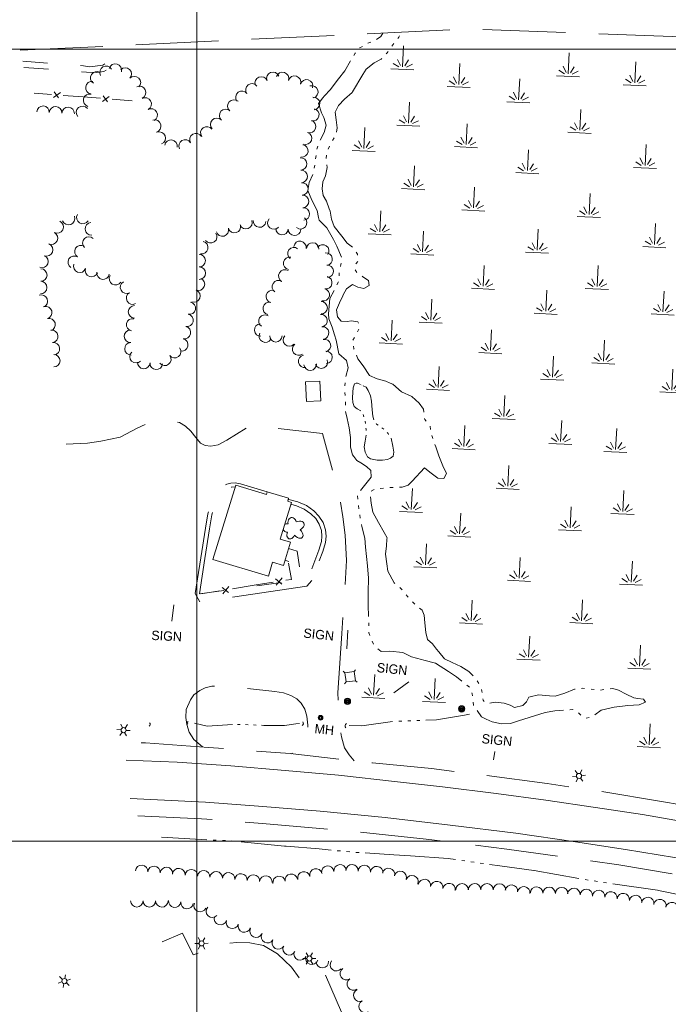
# Model space of a CAD drawing. Header units: feet. Extents: x 187981 to 190000, y 254469 to 257019.
# Tile 9 of 12: x 188388 to 188798, y 255897 to 256519. Entities that reach past the tile are written whole.
import ezdxf
from ezdxf.enums import TextEntityAlignment as Align

# ---------------------------------------------------------------- set-up
doc = ezdxf.new("R2010")
doc.units = ezdxf.units.FT
doc.header["$MEASUREMENT"] = 0
for name, pattern in [('DGN Style 3', [73.093715, 52.209797, -20.883919]), ('DGN Style 4', [83.587884, 41.767837, -20.883919, 0.05221, -20.883919]), ('DGN Style 5', [36.546858, 15.662939, -20.883919]), ('DGN Style 6', [99.303033, 0.05221, -20.883919, 36.546858, -20.883919, 0.05221, -20.883919])]:
    doc.linetypes.add(name, pattern=pattern)
for name, color, linetype, lineweight in [('E_DRN_Grate', 151, 'Continuous', 0), ('E_DWY', 73, 'DGN Style 3', 0), ('E_LAND_Vegetation', 21, 'Continuous', 0), ('E_MAP_GridLines', 251, 'Continuous', 0), ('E_MAP_Limits', 21, 'DGN Style 3', 0), ('E_MISCPROP', 40, 'Continuous', 0), ('E_MISCPROP_HvyLine', 54, 'Continuous', 13), ('E_MISCPROP_Railing', 40, 'Continuous', 0), ('E_PATH_Sidewalk', 73, 'DGN Style 5', 0), ('E_RDWY', 40, 'Continuous', 13), ('E_RDWY_Gravel', 40, 'DGN Style 3', 13), ('E_UTL_AboveGroundPipe', 40, 'DGN Style 4', 0), ('E_WTR', 251, 'DGN Style 6', 0)]:
    doc.layers.add(name, color=color, linetype=linetype, lineweight=lineweight)
doc.styles.add('Style-IGR_FONT_0', font='IGR_FONT_0.shx')

# ---------------------------------------------------------------- blocks, each defined once
blk = doc.blocks.new('CULVRT_4')
at = {"layer": 'E_MISCPROP_Railing', "color": 40, "linetype": 'Continuous', "lineweight": 0}
blk.add_arc((3, 2.3), 3.75, 216.8781, 323.1177, dxfattribs=at)
blk = doc.blocks.new('CULVRT_5')
at = {"layer": 'E_MISCPROP_Railing', "color": 40, "linetype": 'Continuous', "lineweight": 0}
blk.add_arc((3, 2.3), 3.75, 216.8789, 323.1184, dxfattribs=at)
blk = doc.blocks.new('CULVRT_6')
at = {"layer": 'E_MISCPROP_Railing', "color": 40, "linetype": 'Continuous', "lineweight": 0}
blk.add_arc((3, 2.3), 3.75, 216.879, 323.1186, dxfattribs=at)
blk = doc.blocks.new('CULVRT_7')
at = {"layer": 'E_MISCPROP_Railing', "color": 40, "linetype": 'Continuous', "lineweight": 0}
blk.add_arc((3, 2.3), 3.75, 216.8794, 323.119, dxfattribs=at)
blk = doc.blocks.new('MHO_8')
at = {"layer": 'E_DRN_Grate', "color": 20, "linetype": 'Continuous', "lineweight": 0}
for centre, radius in [((0, 0.01), 0.45), ((0.01, 0.01), 0.365), ((0, 0.01), 0.29), ((0, 0), 0.182)]:
    blk.add_circle(centre, radius, dxfattribs=at)
blk = doc.blocks.new('MHT_9')
at = {"layer": 'E_DRN_Grate', "color": 20, "linetype": 'Continuous', "lineweight": 0, "style": 'Style-IGR_FONT_0'}
blk.add_text('MH', height=1.8, rotation=360, dxfattribs=at).set_placement((-1.68, -0.92))
blk = doc.blocks.new('PED')
at = {"layer": 'E_UTL_AboveGroundPipe', "color": 101, "linetype": 'Continuous', "lineweight": 13}
for p, q in [((-0.91, 0.85), (-1.23, 1.17)), ((0.89, 0.85), (1.21, 1.17)), ((-1.23, -1.27), (-0.91, -0.95)), ((1.21, -1.27), (0.89, -0.95))]:
    blk.add_line(p, q, dxfattribs=at)
at = {"layer": 'E_UTL_AboveGroundPipe', "color": 101, "linetype": 'Continuous', "lineweight": 13, "flags": 128}
blk.add_lwpolyline([(-0.91, -0.95), (0.89, -0.95), (0.89, 0.85), (-0.91, 0.85)], close=True, dxfattribs=at)
blk = doc.blocks.new('POLE')
at = {"layer": 'E_MISCPROP', "color": 20, "linetype": 'Continuous', "lineweight": 0}
for centre, radius in [((0, 0.01), 0.605), ((0, 0.01), 0.456), ((0, 0), 0.303), ((0, 0), 0.151)]:
    blk.add_circle(centre, radius, dxfattribs=at)
blk = doc.blocks.new('LTP')
at = {"layer": 'E_MISCPROP', "color": 20, "linetype": 'Continuous', "lineweight": 0}
for p, q in [((-0.49, 0.02), (-1.27, 0.04)), ((-0.24, 0.43), (-0.6, 1.12)), ((0.27, 0.43), (0.68, 1.1)), ((-0.26, -0.43), (-0.67, -1.08)), ((0.23, -0.44), (0.6, -1.09)), ((0.49, -0.01), (1.25, -0.03))]:
    blk.add_line(p, q, dxfattribs=at)
blk.add_circle((0, 0), 0.492, dxfattribs=at)
blk = doc.blocks.new('LTP_1')
at = {"layer": 'E_MISCPROP', "color": 20, "linetype": 'Continuous', "lineweight": 0}
for p, q in [((-0.49, 0.02), (-1.27, 0.04)), ((-0.24, 0.43), (-0.6, 1.12)), ((0.27, 0.43), (0.68, 1.1)), ((-0.26, -0.43), (-0.67, -1.08)), ((0.23, -0.44), (0.6, -1.09)), ((0.49, -0.01), (1.25, -0.03))]:
    blk.add_line(p, q, dxfattribs=at)
blk.add_circle((0, 0), 0.492, dxfattribs=at)
blk = doc.blocks.new('LTP_2')
at = {"layer": 'E_MISCPROP', "color": 20, "linetype": 'Continuous', "lineweight": 0}
for p, q in [((-0.49, 0.02), (-1.27, 0.04)), ((-0.24, 0.43), (-0.6, 1.12)), ((0.27, 0.43), (0.68, 1.1)), ((-0.26, -0.43), (-0.67, -1.08)), ((0.23, -0.44), (0.6, -1.09)), ((0.49, -0.01), (1.25, -0.03))]:
    blk.add_line(p, q, dxfattribs=at)
blk.add_circle((0, 0), 0.492, dxfattribs=at)
blk = doc.blocks.new('SIGN_8')
at = {"layer": 'E_MISCPROP', "color": 20, "linetype": 'Continuous', "lineweight": 0, "style": 'Style-IGR_FONT_0'}
blk.add_text('SIGN', height=1.8, rotation=0.0001, dxfattribs=at).set_placement((-2.6, 0.06), align=Align.MIDDLE_LEFT)
blk = doc.blocks.new('SIGN_11')
at = {"layer": 'E_MISCPROP', "color": 20, "linetype": 'Continuous', "lineweight": 0, "style": 'Style-IGR_FONT_0'}
blk.add_text('SIGN', height=1.8, rotation=360, dxfattribs=at).set_placement((-2.6, 0.06), align=Align.MIDDLE_LEFT)
blk = doc.blocks.new('MARSH')
at = {"layer": 'E_WTR', "color": 161, "linetype": 'Continuous', "lineweight": 0}
for p, q in [((0.01, 4.51), (0.01, 0.48)), ((-1.84, 1.06), (-0.73, 0.43)), ((-0.4, 0.71), (-1.06, 1.87)), ((0.44, 0.71), (1.1, 1.87)), ((1.87, 1.06), (0.77, 0.43)), ((-2.22, -0.01), (2.22, -0.01))]:
    blk.add_line(p, q, dxfattribs=at)
blk = doc.blocks.new('LTP_3')
at = {"layer": 'E_MISCPROP', "color": 20, "linetype": 'Continuous', "lineweight": 0}
for p, q in [((-0.49, 0.02), (-1.27, 0.04)), ((-0.24, 0.43), (-0.6, 1.12)), ((0.27, 0.43), (0.68, 1.1)), ((-0.26, -0.43), (-0.67, -1.08)), ((0.23, -0.44), (0.6, -1.09)), ((0.49, -0.01), (1.25, -0.03))]:
    blk.add_line(p, q, dxfattribs=at)
blk.add_circle((0, 0), 0.492, dxfattribs=at)

msp = doc.modelspace()

# ---------------------------------------------------------------- linework, layer by layer
at = {"layer": 'E_DWY', "color": 51, "linetype": 'DGN Style 3', "lineweight": 0, "flags": 128}
for points in [[(188417.57, 256250.67), (188431.11, 256251.17), (188439.53, 256252.54), (188451.66, 256255.03), (188462.43, 256260.68), (188470.28, 256264.38), (188475.74, 256265.29), (188482.8, 256265.72), (188489.15, 256264.24), (188492.83, 256261.99), (188496.22, 256258.85), (188499.28, 256254.92), (188502.36, 256251.25), (188505.32, 256249.69), (188508.81, 256249.37), (188513.49, 256250.13), (188518.94, 256253.17), (188533.53, 256262.39), (188579.39, 256257.44), (188590.36, 256216.8), (188592.06, 256204.72), (188593.58, 256193.23), (188594.38, 256177.11), (188593.38, 256155.25), (188591.44, 256131.09), (188588.99, 256093.63), (188590.26, 256073.94), (188591.24, 256065.9), (188593.29, 256058.92), (188596.2, 256054.49), (188599.34, 256050.75)], [(188499.04, 256156.43), (188502.44, 256178.85), (188505.52, 256197.53), (188506.87, 256206.68), (188509.29, 256214.03), (188512.73, 256220.59), (188516.34, 256224.09), (188518.91, 256225.31), (188521.48, 256226.07), (188524.3, 256226.26), (188527.56, 256225.6), (188544.42, 256220.44)], [(188501.63, 256156.04), (188505.03, 256178.44), (188508.11, 256197.12), (188509.44, 256206.08), (188511.72, 256213), (188514.86, 256219), (188517.85, 256221.91), (188519.85, 256222.85), (188521.95, 256223.47), (188524.12, 256223.61), (188524.16, 256223.61)], [(188558.1, 256215.78), (188563.8, 256214.26), (188569.14, 256211.98), (188573.76, 256208.61), (188577.08, 256205.27), (188579.66, 256201.17), (188581.17, 256196.65), (188581.6, 256192.53), (188581.24, 256188.63), (188579.5, 256182.92), (188572.59, 256164.57)], [(188559.31, 256212.74), (188562.94, 256211.77), (188567.84, 256209.68), (188572.05, 256206.61), (188575.01, 256203.63), (188577.27, 256200.04), (188578.59, 256196.09), (188578.96, 256192.52), (188578.65, 256189.13), (188577.02, 256183.77), (188570.14, 256165.5)], [(188572.59, 256164.57), (188569.41, 256160.89), (188502.05, 256150.9), (188499.04, 256156.43)], [(188503.57, 256059.48), (188498.03, 256064.24), (188495.17, 256068.86), (188493.61, 256073.69), (188493.02, 256078.17), (188493.28, 256083.06), (188495.97, 256089.24), (188498.05, 256092.29), (188501.81, 256095.05), (188505.26, 256096.89), (188509.56, 256097.82), (188514.15, 256098.21), (188531.44, 256096.46), (188549.16, 256094.53), (188554.78, 256093.74), (188559.32, 256092.05), (188563.08, 256089.84), (188565.93, 256087.03), (188568.07, 256083.33), (188569.45, 256078.82), (188570.14, 256073.23), (188570.12, 256066.53), (188568.1, 256061.67), (188565.05, 256057.8), (188563.01, 256056.39), (188559.48, 256055.22)], [(189083.61, 255673.07), (189084.69, 255678.2), (189087.44, 255687.22), (189092.54, 255694.51), (189153.71, 255762.16), (189101.67, 255812.59), (189066.95, 255845.67), (189053.67, 255831.23), (189052.35, 255830.99), (189049.87, 255831.56), (189017.61, 255860.65), (189016.52, 255862.35), (189016.18, 255864.84), (189015.15, 255874.21), (189011.37, 255876.2), (189008.11, 255872.51), (189008.36, 255861.8), (189007.86, 255859.31), (189006.72, 255856.69), (188976.05, 255823.48), (188945.32, 255790.67), (188929.9, 255774.41), (188928.08, 255773.01), (188926.49, 255772.78), (188925.31, 255772.8), (188923.55, 255773.54), (188909.37, 255785.39), (188860.15, 255732.86), (188865.15, 255709.82), (188864.03, 255707.61), (188863.32, 255704.39), (188860.07, 255686.54), (188854.79, 255670.89), (188852.18, 255665.46), (188847.81, 255661.34), (188842.52, 255658.87), (188837.77, 255658.1), (188819.51, 255657.46), (188808.87, 255658.86), (188800.27, 255660.76), (188793.76, 255662.26), (188782.67, 255665.15), (188771.49, 255666.56), (188762.2, 255667), (188742.7, 255667), (188723.21, 255665.41), (188708.65, 255665.29), (188697.17, 255665.21), (188689.8, 255666.89), (188684.13, 255669.11), (188680.01, 255671.76), (188674.88, 255676.6), (188670.1, 255682.46), (188665.48, 255689.53), (188678.21, 255696.01), (188640.65, 255781.06), (188615.57, 255838.65), (188594.71, 255884.28), (188580.05, 255918.27), (188565.87, 255911.91), (188559.81, 255920.35), (188550.83, 255928.82), (188541.99, 255934.07), (188533.42, 255935.8), (188525.24, 255936.12), (188519.4, 255935.55), (188514.05, 255934.24), (188497.64, 255928.19), (188490.87, 255942), (188478.05, 255936.46)]]:
    msp.add_lwpolyline(points, dxfattribs=at)
at = {"layer": 'E_LAND_Vegetation', "color": 93, "linetype": 'Continuous', "lineweight": 0}
for centre, radius, start, end in [((188448.59, 256486.79), 3.95, 344.19546, 164.18014), ((188436.85, 256481.96), 3.95, 58.66587, 238.65055), ((188442.72, 256485.43), 3.95, 29.93311, 209.91778), ((188454.88, 256484.34), 3.95, 316.62411, 136.60879), ((188548.02, 256481.57), 3.95, 21.33317, 201.31785), ((188554.12, 256481.5), 3.95, 342.87353, 162.85821), ((188433.8, 256475.67), 3.95, 80.68143, 260.66611), ((188460.62, 256478.91), 3.95, 316.62411, 136.60879), ((188534.77, 256474.34), 3.95, 36.83911, 216.82379), ((188540.66, 256478.7), 3.95, 21.33317, 201.31785), ((188561.67, 256479.17), 3.95, 342.87353, 162.85821), ((188569.21, 256476.84), 3.95, 342.87353, 162.85821), ((188463.87, 256472.64), 3.95, 295.11958, 115.10426), ((188528.45, 256469.61), 3.95, 36.83911, 216.82379), ((188572.55, 256473.02), 3.95, 287.37664, 107.36132), ((188432.31, 256467.71), 3.95, 75.06459, 255.04927), ((188467.38, 256465.43), 3.95, 298.62633, 118.611), ((188523.39, 256464.15), 3.95, 48.75776, 228.74244), ((188573.66, 256465.69), 3.95, 274.97412, 94.9588), ((188402.98, 256460.21), 3.95, 357.33734, 177.32201), ((188410.87, 256459.84), 3.95, 357.33734, 177.32201), ((188418.76, 256459.47), 3.95, 357.33734, 177.32201), ((188427.87, 256460.12), 3.95, 39.48835, 219.47303), ((188471.16, 256458.5), 3.95, 298.62633, 118.611), ((188518.18, 256458.21), 3.95, 48.75776, 228.74244), ((188573.25, 256458.6), 3.95, 255.84493, 75.82961), ((188473.39, 256451.43), 3.95, 285.76059, 105.74527), ((188512.55, 256452.5), 3.95, 45.37189, 225.35657), ((188571.18, 256451.17), 3.95, 250.89972, 70.8844), ((188476.3, 256443.85), 3.95, 292.13188, 112.11656), ((188506.32, 256447.13), 3.95, 35.34944, 215.33411), ((188568.6, 256443.71), 3.95, 250.89972, 70.8844), ((188483.66, 256438.78), 3.95, 350.4727, 170.45738), ((188492.59, 256438.95), 3.95, 29.71104, 209.69572), ((188499.45, 256442.86), 3.95, 29.71104, 209.69572), ((188566.29, 256435.79), 3.95, 261.54469, 81.52937), ((188565.45, 256427.55), 3.95, 273.03261, 93.01729), ((188565.87, 256419.66), 3.95, 273.03261, 93.01729), ((188566.31, 256411.77), 3.95, 273.30628, 93.29095), ((188566.76, 256403.88), 3.95, 273.30628, 93.29095), ((188567.22, 256396), 3.95, 273.30628, 93.29095), ((188411.86, 256387.79), 3.95, 243.44261, 63.42729), ((188419.02, 256393.09), 3.95, 200.62781, 20.61249), ((188428.01, 256393.69), 3.95, 149.7006, 329.68528), ((188531.04, 256390.45), 3.95, 200.69344, 20.67811), ((188539.6, 256391.5), 3.95, 174.50368, 354.48836), ((188548.62, 256390.24), 3.95, 138.81005, 318.79473), ((188565.5, 256390.41), 3.95, 230.54771, 50.53239), ((188433.41, 256386.55), 3.95, 93.91286, 273.89754), ((188516.14, 256385.83), 3.95, 195.75993, 15.74461), ((188523.74, 256387.98), 3.95, 195.75993, 15.74461), ((188553.77, 256386.67), 3.95, 177.08916, 357.07384), ((188561.65, 256386.27), 3.95, 177.08916, 357.07384), ((188408.33, 256380.73), 3.95, 243.44261, 63.42729), ((188431.87, 256377.62), 3.95, 44.81333, 224.79801), ((188508.79, 256381.56), 3.95, 214.49908, 34.48376), ((188565.09, 256374.88), 3.93, 350.89022, 170.8749), ((188405.22, 256373.29), 3.95, 248.32307, 68.30774), ((188426.84, 256372.2), 3.95, 57.83907, 237.82375), ((188503.18, 256374.65), 3.95, 258.02996, 78.01464), ((188561.27, 256370.91), 3.93, 52.84954, 232.83422), ((188573.12, 256373.9), 3.93, 357.26822, 177.25289), ((188579.5, 256372.69), 3.93, 325.60466, 145.58934), ((188402.3, 256365.95), 3.95, 248.32307, 68.30774), ((188422.64, 256365.51), 3.95, 57.83907, 237.82375), ((188501.51, 256366.48), 3.95, 270.37157, 90.35624), ((188558.58, 256364.78), 3.93, 79.75247, 259.73714), ((188581.63, 256367.47), 3.93, 278.38779, 98.37247), ((188401.56, 256357.42), 3.95, 269.13407, 89.11875), ((188426.12, 256362.91), 3.95, 160.00336, 339.98804), ((188433.54, 256360.21), 3.95, 160.00336, 339.98804), ((188501.56, 256358.58), 3.95, 270.37157, 90.35624), ((188555.55, 256356.8), 3.93, 59.19063, 239.17531), ((188582.24, 256359.81), 3.93, 273.48114, 93.46582), ((188440.85, 256358.58), 3.95, 170.68442, 350.66909), ((188448.66, 256355.07), 3.95, 148.09753, 328.08221), ((188501.04, 256351.57), 3.95, 248.93236, 68.91704), ((188551.43, 256350.02), 3.93, 57.16081, 237.14549), ((188581.44, 256352.56), 3.93, 259.145, 79.12968), ((188401.44, 256349.52), 3.95, 269.13407, 89.11875), ((188455.61, 256349.71), 3.95, 119.29224, 299.27691), ((188498.2, 256344.2), 3.95, 248.93236, 68.91704), ((188547.65, 256343.92), 3.93, 75.47129, 255.45596), ((188579.81, 256344.96), 3.93, 256.63473, 76.6194), ((188401.92, 256340.94), 3.95, 290.88537, 110.87004), ((188459.48, 256342.82), 3.95, 119.29224, 299.27691), ((188404.61, 256333.7), 3.95, 285.97389, 105.95857), ((188460.66, 256334.15), 3.95, 89.40525, 269.38993), ((188495.3, 256336.49), 3.95, 258.73023, 78.71491), ((188545.73, 256336.35), 3.93, 77.03841, 257.02309), ((188578.45, 256336.79), 3.93, 269.36697, 89.35165), ((188406.78, 256326.11), 3.95, 285.97389, 105.95857), ((188459.52, 256325.96), 3.95, 77.82024, 257.80491), ((188493.76, 256328.74), 3.95, 258.73023, 78.71491), ((188542.94, 256328.33), 3.93, 56.51909, 236.50376), ((188578.45, 256328.65), 3.93, 277.06814, 97.05282), ((188408.45, 256318.73), 3.95, 277.60231, 97.58698), ((188458.09, 256318.75), 3.95, 92.45143, 272.4361), ((188492.2, 256321.04), 3.95, 257.65327, 77.63794), ((188540.24, 256322.7), 3.93, 93.84168, 273.82636), ((188579.42, 256320.85), 3.93, 277.06814, 97.05282), ((188490.51, 256313.33), 3.95, 257.65327, 77.63794), ((188543.21, 256318.82), 3.93, 151.98175, 331.96643), ((188549.94, 256319.06), 3.93, 179.08965, 359.07432), ((188558.4, 256316.41), 3.93, 136.35728, 316.34196), ((188580.62, 256312.84), 3.93, 283.75671, 103.74139), ((188409.5, 256310.9), 3.95, 277.60231, 97.58698), ((188458.43, 256310.86), 3.95, 92.45143, 272.4361), ((188486.02, 256309.03), 3.95, 218.05942, 38.04409), ((188564.2, 256310.67), 3.93, 127.62028, 307.60496), ((188409.75, 256303.31), 3.95, 269.61293, 89.59761), ((188461.68, 256305.86), 3.95, 134.67246, 314.65714), ((188479.8, 256304.16), 3.95, 218.05942, 38.04409), ((188568.04, 256302.96), 3.93, 100.84879, 280.83346), ((188581.57, 256305.47), 3.93, 272.66368, 92.64836), ((188466.52, 256302.21), 3.95, 176.12938, 356.11406), ((188474.4, 256301.68), 3.95, 176.12938, 356.11406), ((188571.56, 256301.11), 3.93, 184.75393, 4.73861), ((188578.64, 256302.4), 3.93, 201.34917, 21.33385), ((188465.14, 255980.93), 3.94, 355.07211, 175.05678), ((188472.98, 255980.26), 3.94, 355.07211, 175.05678), ((188480.82, 255979.58), 3.94, 355.07211, 175.05678), ((188488.66, 255978.9), 3.94, 355.07211, 175.05678), ((188496.51, 255978.23), 3.94, 355.07211, 175.05678), ((188504.35, 255977.55), 3.94, 355.07211, 175.05678), ((188512.19, 255976.87), 3.94, 355.07211, 175.05678), ((188575.19, 255978.69), 3.94, 13.74496, 193.72964), ((188582.59, 255980.42), 3.94, 6.19648, 186.18116), ((188590.41, 255981.26), 3.94, 6.19648, 186.18116), ((188597.96, 255981.29), 3.94, 357.6139, 177.59858), ((188605.7, 255980.9), 3.94, 354.4736, 174.45828), ((188613.54, 255980.15), 3.94, 354.4736, 174.45828), ((188621.01, 255979), 3.94, 346.3698, 166.35448), ((188628.42, 255977.13), 3.94, 340.04343, 160.02811), ((188520.04, 255976.19), 3.94, 355.07211, 175.05678), ((188527.88, 255975.52), 3.94, 355.07211, 175.05678), ((188535.72, 255974.84), 3.94, 355.07211, 175.05678), ((188543.58, 255974.19), 3.94, 355.3718, 175.35648), ((188551.94, 255973.94), 3.94, 10.31559, 190.30027), ((188559.69, 255975.35), 3.94, 10.31559, 190.30027), ((188567.54, 255976.82), 3.94, 13.74496, 193.72964), ((188635.82, 255974.44), 3.94, 340.04343, 160.02811), ((188643.68, 255972.02), 3.94, 350.55817, 170.54285), ((188651.44, 255970.73), 3.94, 350.55817, 170.54285), ((188659.21, 255969.44), 3.94, 350.55817, 170.54285), ((188667.42, 255969.24), 3.94, 0.55624, 180.54092), ((188675.29, 255969.31), 3.94, 0.55624, 180.54092), ((188683.12, 255969.28), 3.94, 359.28229, 179.26697), ((188690.99, 255969.18), 3.94, 359.28229, 179.26697), ((188698.55, 255968.5), 3.94, 352.0522, 172.03688), ((188706.35, 255967.41), 3.94, 352.0522, 172.03688), ((188714.46, 255967.22), 3.94, 358.7531, 178.73778), ((188722.33, 255967.04), 3.94, 358.7531, 178.73778), ((188730.2, 255966.87), 3.94, 358.7531, 178.73778), ((188737.93, 255966.36), 3.94, 355.24027, 175.22494), ((188745.77, 255965.7), 3.94, 355.24027, 175.22494), ((188753.61, 255965.05), 3.94, 355.24027, 175.22494), ((188462.19, 255962.28), 3.94, 179.98641, 359.97109), ((188470.06, 255962.28), 3.94, 179.98641, 359.97109), ((188477.93, 255962.27), 3.94, 179.98641, 359.97109), ((188486.04, 255962.13), 3.94, 173.1305, 353.11518), ((188761.32, 255964.17), 3.94, 352.11128, 172.09596), ((188769.12, 255963.09), 3.94, 352.11128, 172.09596), ((188776.86, 255961.92), 3.94, 350.96663, 170.9513), ((188784.63, 255960.69), 3.94, 350.96663, 170.9513), ((188792.2, 255959.36), 3.94, 345.77208, 165.75676), ((188493.86, 255961.19), 3.94, 173.1305, 353.11518), ((188502.05, 255959.36), 3.94, 156.55219, 336.53686), ((188509.76, 255955.73), 3.94, 137.41851, 317.40319), ((188799.83, 255957.42), 3.94, 345.77208, 165.75676), ((188514.89, 255951.06), 3.94, 162.81367, 342.79834), ((188522.41, 255948.73), 3.94, 162.81367, 342.79834), ((188529.93, 255946.4), 3.94, 162.81367, 342.79834), ((188537.4, 255943.12), 3.94, 154.51406, 334.49874), ((188544.63, 255939.65), 3.94, 150.29114, 330.27582), ((188551.46, 255935.74), 3.94, 150.29114, 330.27582), ((188558.22, 255932.03), 3.94, 154.80397, 334.78864), ((188565.17, 255928.78), 3.94, 160.25396, 340.23863), ((188572.58, 255926.12), 3.94, 160.25396, 340.23863), ((188579.23, 255923.94), 3.94, 183.27815, 3.26283), ((188588.08, 255921.97), 3.94, 140.98707, 320.97175), ((188594.36, 255916.36), 3.94, 124.55534, 304.54002), ((188598.82, 255909.82), 3.94, 123.14875, 303.13343), ((188602.81, 255902.7), 3.94, 114.43915, 294.42383), ((188606.22, 255895.75), 3.94, 118.04284, 298.02751)]:
    msp.add_arc(centre, radius, start, end, dxfattribs=at)
for centre, major_axis, ratio, start_param, end_param in [((188560.18, 256200.95), (0.73, -3.31), 0.782863, 1.570796, 4.712389), ((188557.39, 256197.7), (3.23, -0.24), 0.832022, 1.570796, 2.294774), ((188563.98, 256199.06), (-3.55, -1.74), 0.691916, 1.570796, 4.712389), ((188557.39, 256197.7), (3.23, -0.24), 0.832022, 3.621716, 4.712389), ((188559.43, 256194.05), (1.34, 3.12), 0.716896, 1.570796, 4.712389), ((188563.43, 256194.85), (-3.13, 3.17), 0.560249, 1.570796, 4.712389)]:
    msp.add_ellipse(centre, major_axis=major_axis, ratio=ratio, start_param=start_param, end_param=end_param, dxfattribs=at)
at = {"layer": 'E_MAP_GridLines', "color": 161, "linetype": 'Continuous', "lineweight": 0}
for p, q in [((188500, 254500), (188500, 257000)), ((188000, 256500), (190000, 256500)), ((188000, 256000), (190000, 256000))]:
    msp.add_line(p, q, dxfattribs=at)
at = {"layer": 'E_MAP_Limits', "color": 73, "linetype": 'DGN Style 3', "lineweight": 0, "flags": 128}
msp.add_lwpolyline([(188388.52, 256499.29), (188672.87, 256512.8), (189029.98, 256499.46), (189419.59, 256413.41), (189550.8, 256366.48)], dxfattribs=at)
at = {"layer": 'E_MISCPROP', "color": 20, "linetype": 'Continuous', "lineweight": 0}
for p, q in [((188485.59, 256149.27), (188484.15, 256138.83)), ((188594.68, 256121.46), (188595.3, 256133.29)), ((188624.38, 256093.64), (188633.8, 256100.68)), ((188687.2, 256051.44), (188687.99, 256056.54))]:
    msp.add_line(p, q, dxfattribs=at)
at = {"layer": 'E_MISCPROP_HvyLine', "color": 241, "linetype": 'Continuous', "lineweight": 13, "flags": 128}
for points in [[(188577.58, 256290.4), (188578.27, 256277.99), (188569.3, 256277.49), (188568.6, 256289.9)], [(188510.18, 256177.85), (188524.53, 256224.83), (188543.95, 256218.89), (188544.45, 256220.55), (188557.94, 256216.44), (188557.38, 256214.58), (188559.66, 256213.89), (188552.64, 256190.76), (188559.12, 256188.79), (188554.63, 256173.99), (188547.85, 256176.05), (188545.17, 256167.24)]]:
    msp.add_lwpolyline(points, close=True, dxfattribs=at)
at = {"layer": 'E_MISCPROP_Railing', "color": 40, "linetype": 'Continuous', "lineweight": 0}
for p, q in [((188409.47, 256469.4), (188413.88, 256472.67)), ((188409.95, 256472.98), (188412.77, 256469.22)), ((188440.38, 256466.95), (188444.79, 256470.21)), ((188440.85, 256470.52), (188443.68, 256466.76)), ((188549.61, 256165.51), (188553.6, 256162.21)), ((188550.03, 256161.57), (188553.9, 256166.19)), ((188515.92, 256160.19), (188519.9, 256156.89)), ((188516.33, 256156.24), (188520.21, 256160.87))]:
    msp.add_line(p, q, dxfattribs=at)
at = {"layer": 'E_MISCPROP_Railing', "color": 40, "linetype": 'Continuous', "lineweight": 0, "flags": 128}
for points in [[(188397.29, 256472.31), (188408.34, 256471.43)], [(188415.64, 256470.85), (188428.2, 256469.86)], [(188428.2, 256469.86), (188439.25, 256468.98)], [(188446.55, 256468.39), (188459.11, 256467.4)], [(188556.25, 256164.7), (188559.76, 256165.26), (188557.91, 256175.41)], [(188522.56, 256159.38), (188536.25, 256161.54)], [(188536.25, 256161.54), (188548.29, 256163.45)], [(188502.55, 256156.22), (188514.6, 256158.12)]]:
    msp.add_lwpolyline(points, dxfattribs=at)
at = {"layer": 'E_PATH_Sidewalk', "color": 51, "linetype": 'DGN Style 5', "lineweight": 0, "flags": 128}
for points in [[(188390.21, 256492.4), (188410.07, 256490.86), (188428.55, 256489.48), (188432.59, 256488.96), (188440.7, 256489.89), (188442.3, 256491.01), (188444.72, 256493.55), (188446.07, 256497.95), (188445.92, 256502.02)], [(188390.81, 256488.49), (188413.41, 256487.04), (188430.46, 256485.5), (188436.6, 256485.37), (188441.37, 256485.97), (188445.32, 256488.05), (188447.46, 256490.73), (188448.46, 256493.17), (188449.68, 256497.29), (188449.53, 256499.85), (188449.33, 256502.18)], [(188557.91, 256184.81), (188563.35, 256183.12), (188566.11, 256165.29), (188570.14, 256165.5)], [(188501.63, 256156.04), (188561.08, 256164.48), (188559.29, 256176.07), (188555.65, 256177.36)]]:
    msp.add_lwpolyline(points, dxfattribs=at)
at = {"layer": 'E_RDWY', "color": 21, "linetype": 'Continuous', "lineweight": 13, "flags": 128}
for points in [[(188455.47, 256051.21), (188487.55, 256049.79), (188521.42, 256047.52), (188555.83, 256044.61), (188589.34, 256041.56), (188626.66, 256037.55), (188654.95, 256034.25), (188688.91, 256030.17), (188720.34, 256025.95), (188751.69, 256021.28), (188781.36, 256016.84), (188814.92, 256010.98)], [(189198.88, 255895.77), (189151.78, 255905.84), (189108.25, 255915.2), (189071.98, 255923.06), (189038.34, 255930.15), (189016.44, 255935.91), (188991.07, 255943.8), (188964.57, 255952.03), (188936.28, 255961.15), (188917.11, 255967.09), (188897.32, 255971.85), (188871.44, 255977.05), (188842.07, 255982.68), (188801.36, 255989.74), (188770.62, 255994.77), (188738.98, 255999.51), (188701.33, 256005.01), (188659.97, 256010.17), (188618.87, 256015.03), (188577.94, 256018.92), (188541.61, 256021.87), (188505.45, 256024.65), (188457.87, 256026.96)]]:
    msp.add_lwpolyline(points, dxfattribs=at)
at = {"layer": 'E_RDWY_Gravel', "color": 21, "linetype": 'DGN Style 3', "lineweight": 13, "flags": 128}
for points in [[(188464.84, 256062.02), (188467.65, 256062.03), (188507.42, 256059.21), (188537.66, 256056.91), (188558.81, 256055.3), (188610.83, 256049.46), (188648.1, 256045.78), (188681.72, 256041.61), (188721.08, 256036.31), (188756.76, 256031.24), (188792.04, 256025.18), (188829.72, 256018.77), (188865.08, 256011.75), (188902.32, 256004.08), (188944.64, 255994.53), (188984.3, 255985.9), (189025.06, 255977.28), (189058.36, 255971.51), (189080.74, 255966.36), (189129.26, 255956.44), (189168.95, 255949.35), (189207.25, 255940.79), (189240.76, 255933.42), (189289.3, 255928.04), (189325.94, 255924.4), (189370.9, 255919.96)], [(189014.9, 255936.39), (188947.31, 255950.83), (188908.23, 255959.17), (188862.21, 255968.56), (188814.14, 255977.08), (188766.28, 255985.11), (188695.75, 255995), (188644.74, 256001.27), (188593.39, 256006.72), (188541.46, 256011.25), (188502.87, 256014.13), (188462.81, 256015.9)]]:
    msp.add_lwpolyline(points, dxfattribs=at)
at = {"layer": 'E_WTR', "color": 161, "linetype": 'Continuous', "lineweight": 0, "flags": 128}
for points in [[(188617.37, 256510.17), (188616.2, 256508.02), (188613.49, 256506.21)], [(188609.84, 256504.53), (188607.97, 256503.78)], [(188623.16, 256501.87), (188623.79, 256502.76), (188624.35, 256503.49)], [(188626.81, 256506.68), (188627.55, 256507.64), (188627.83, 256508.39)], [(188600.08, 256497.77), (188599.94, 256497.59), (188599.04, 256496.04)], [(188604.48, 256501.77), (188602.74, 256500.76)], [(188619.57, 256497.01), (188620.23, 256497.7), (188620.84, 256498.56)], [(188597.02, 256492.56), (188593.42, 256486.27), (188589.5, 256481.33), (188584.22, 256474.42), (188580.5, 256470.62), (188579.52, 256469.28)], [(188597.94, 256472.73), (188598.31, 256473.06), (188604.82, 256484.1), (188606.83, 256487.3), (188611.87, 256491.46), (188616.4, 256493.74), (188616.76, 256494.12)], [(188588.22, 256447.69), (188588.62, 256450.33), (188588.01, 256455.3), (188587.38, 256460.32), (188589.42, 256464.39), (188593.16, 256468.39), (188597.94, 256472.73)], [(188579.52, 256469.28), (188576.89, 256465.69), (188578.64, 256459.84), (188580.17, 256456.94), (188581.54, 256451.95), (188580.39, 256447.5), (188577.75, 256442.55)], [(188585.73, 256442.27), (188586.75, 256444.01)], [(188576.46, 256438.74), (188575.84, 256436.82)], [(188582.93, 256436.92), (188583.84, 256438.71)], [(188575.25, 256432.84), (188575, 256430.84)], [(188581.61, 256431.06), (188581.59, 256431.22), (188581.93, 256433.04)], [(188574.44, 256426.85), (188574.14, 256424.86)], [(188583.54, 256399.25), (188581.79, 256404.02), (188579.7, 256407.58), (188579.1, 256411.76), (188579.51, 256416.32), (188581.14, 256420.14), (188582.31, 256425.21), (188582.09, 256427.06)], [(188573.3, 256420.95), (188570.8, 256415.8), (188570.1, 256410.86), (188572.69, 256404.69), (188575.87, 256398.22), (188576.84, 256393.72)], [(188598.26, 256375.08), (188594.89, 256377.49), (188591.55, 256381.98), (188586.6, 256388.05), (188584.98, 256392.71), (188584.06, 256397.84), (188583.54, 256399.25)], [(188576.84, 256393.72), (188577.2, 256392.05), (188582.04, 256387.17), (188586.24, 256379.91), (188588.3, 256375.67), (188591.3, 256368.74)], [(188601.4, 256370.01), (188601.36, 256370.54), (188600.55, 256371.78)], [(188591.05, 256364.85), (188590.9, 256364.05), (188590.67, 256362.87)], [(188601.02, 256359.03), (188599.87, 256360.68)], [(188600.3, 256364.42), (188601.54, 256366.02)], [(188589.89, 256358.91), (188589.75, 256358.16), (188589.87, 256356.92)], [(188592.07, 256344.36), (188592.3, 256344.87), (188594.45, 256348.8), (188598.18, 256351.39), (188601.67, 256349.73), (188605.39, 256348.95), (188608.71, 256350.72), (188608.39, 256353.95), (188604.8, 256356.33), (188604.25, 256356.68)], [(188586.66, 256347.65), (188584.02, 256342.68), (188583.13, 256332.9), (188583.42, 256329.76), (188585.37, 256324.52), (188586.85, 256319.71)], [(188589.32, 256353.07), (188588.45, 256351.26)], [(188601.95, 256327.11), (188601.67, 256327.96), (188597.71, 256328.43), (188594.93, 256328.09), (188591.12, 256328.31), (188588.78, 256331.07), (188588.25, 256335.42), (188590.04, 256339.78), (188592.07, 256344.36)], [(188601.39, 256321.53), (188602.27, 256323.34)], [(188586.85, 256319.71), (188587.91, 256316.24), (188589.67, 256307.7), (188594.51, 256303.42), (188595.62, 256298.86), (188594.08, 256293.35)], [(188598.4, 256316.29), (188599.53, 256317.96)], [(188599.31, 256310.54), (188599.19, 256310.84), (188598.78, 256312.49)], [(188622.03, 256289.2), (188619.22, 256290.45), (188613.83, 256291.95), (188608.9, 256294.01), (188604.94, 256300.08), (188601.65, 256304.49), (188600.76, 256306.79)], [(188593.52, 256289.37), (188593.36, 256287.36)], [(188603.49, 256271.74), (188601.25, 256272.96), (188599.38, 256274.36), (188598.56, 256276.87), (188598.24, 256279.98), (188598.38, 256283.56), (188598.71, 256286.17), (188599.53, 256288.72), (188600.54, 256289.05), (188601.39, 256289.07)], [(188601.39, 256289.07), (188603.39, 256288.21)], [(188603.67, 256288.09), (188603.8, 256288.03)], [(188604.08, 256287.92), (188604.22, 256287.86)], [(188604.49, 256287.74), (188604.63, 256287.68)], [(188604.9, 256287.56), (188606.91, 256286.7)], [(188606.91, 256286.7), (188608.18, 256284.47), (188609.69, 256281.15), (188610.24, 256277.68), (188610.6, 256272.32), (188611.14, 256268.32), (188611.66, 256266.06)], [(188643.34, 256270.77), (188643.12, 256272.76), (188640.28, 256276.56), (188635.78, 256280.73), (188629.18, 256283.63), (188623.78, 256288.42), (188622.03, 256289.2)], [(188593.42, 256283.34), (188593.58, 256281.33)], [(188593.91, 256277.32), (188593.83, 256275.3)], [(188593.91, 256271.3), (188594.92, 256266.79), (188596.21, 256260.85), (188597.03, 256254.94), (188597.01, 256248.71), (188598.25, 256244), (188599.1, 256242.82)], [(188605.41, 256267.92), (188604.91, 256269.32)], [(188644.81, 256265.11), (188643.85, 256266.23), (188643.79, 256266.77)], [(188606.38, 256263.62), (188606.2, 256265.09)], [(188606.83, 256259.21), (188606.81, 256260.11), (188606.74, 256260.68)], [(188613.25, 256263.6), (188613.45, 256263.33), (188614.37, 256262.65)], [(188616.76, 256260.91), (188617.96, 256260.04)], [(188647.48, 256259.96), (188647.2, 256261.95)], [(188614.51, 256240.47), (188613.72, 256240.46), (188609.62, 256241.3), (188607.69, 256242.61), (188606.17, 256245.58), (188605.68, 256248.9), (188606.28, 256252.45), (188606.91, 256256.22), (188606.91, 256256.25)], [(188622.58, 256254.35), (188623.8, 256249.46), (188624.34, 256245.6), (188623.83, 256243.15), (188622.21, 256241.77), (188620.34, 256240.98), (188617.13, 256240.5), (188614.51, 256240.47)], [(188620.08, 256258.01), (188620.67, 256257.29), (188620.97, 256256.83)], [(188648.93, 256254.12), (188648.26, 256256.02)], [(188650.45, 256230.43), (188652.1, 256229.17), (188655.83, 256228.87), (188657.67, 256232.14), (188655.36, 256236.86), (188652.65, 256243.19), (188650.76, 256248.96), (188650.28, 256250.32)], [(188599.1, 256242.82), (188600.98, 256240.24), (188603.46, 256238.77), (188607.01, 256236.44), (188609.82, 256234.02), (188610.1, 256229.73), (188605.01, 256223.58), (188603.2, 256221.3)], [(188627.85, 256223.5), (188629.53, 256223.57), (188633.41, 256224.66), (188635.95, 256227.34), (188643.71, 256235.6), (188647.02, 256233.05), (188650.45, 256230.43)], [(188621.81, 256223.21), (188622.85, 256223.29), (188623.82, 256223.33)], [(188601.44, 256217.93), (188601.63, 256215.92)], [(188619.98, 256190.56), (188620.06, 256191.42), (188618.33, 256194.85), (188614.59, 256201.26), (188611.08, 256207.76), (188609.94, 256213.4), (188609.7, 256217.35)], [(188610.07, 256221.02), (188611.85, 256221.97)], [(188615.78, 256222.73), (188617.79, 256222.89)], [(188602.05, 256211.92), (188602.29, 256209.91)], [(188602.82, 256205.92), (188603.16, 256203.93)], [(188603.83, 256199.96), (188604.04, 256198.72), (188606.05, 256191.31), (188606.48, 256185.6), (188607.77, 256173.91), (188607.98, 256171.11)], [(188624.97, 256162.63), (188624.45, 256163.06), (188620.65, 256170.55), (188619.92, 256174.98), (188619.15, 256181.19), (188619.64, 256186.54), (188619.98, 256190.56)], [(188607.98, 256171.11), (188608.34, 256166.23), (188608.21, 256156.93), (188608.2, 256149), (188608.43, 256141.91)], [(188629.51, 256158.66), (188628.96, 256159.35), (188628.08, 256160.07)], [(188633.31, 256153.97), (188633.1, 256154.19), (188632.03, 256155.52)], [(188637.53, 256149.63), (188636.12, 256151.08)], [(188651.3, 256121.31), (188648.67, 256124.56), (188645.5, 256127.34), (188644.55, 256131.71), (188643.81, 256137.82), (188643.4, 256142.77), (188642.14, 256145.76), (188640.6, 256147.03)], [(188608.57, 256137.88), (188608.63, 256135.87)], [(188608.6, 256131.84), (188608.6, 256131.61), (188609.2, 256129.93)], [(188610.69, 256126.19), (188611.52, 256124.35)], [(188614.16, 256121.43), (188616.28, 256119.72), (188621.73, 256119.88), (188629.95, 256119.04), (188635.55, 256116.37), (188641.9, 256114.66)], [(188674.43, 256104.29), (188671.63, 256107.02), (188666.64, 256110.35), (188661.09, 256112.76), (188656.34, 256115.18), (188652.71, 256119.57), (188651.3, 256121.31)], [(188641.9, 256114.66), (188643.37, 256114.27), (188650.58, 256112.42), (188658.86, 256107.21), (188663.97, 256103.77), (188667.34, 256101.07)], [(188678, 256099.46), (188676.91, 256101.16)], [(188670.47, 256098.53), (188672.03, 256097.26)], [(188673.6, 256093.66), (188673.77, 256093.09), (188673.93, 256091.68)], [(188680.05, 256093.85), (188679.94, 256094.68), (188679.61, 256095.81)], [(188738.75, 256095.96), (188738.28, 256095.9), (188732.16, 256093.41), (188726.05, 256091.57), (188722.49, 256091.72), (188715.59, 256092.34), (188710.46, 256091.15)], [(188744.75, 256096.44), (188743.44, 256096.55), (188742.75, 256096.46)], [(188750.77, 256095.83), (188748.77, 256096.06)], [(188756.77, 256095.66), (188754.77, 256095.39)], [(188779.12, 256086.09), (188779.25, 256086.1), (188783.14, 256087.75), (188781.95, 256089.69), (188778.22, 256089.98), (188775.72, 256090.51), (188770.9, 256092.87), (188766.03, 256095.43), (188762.53, 256096.45), (188760.76, 256096.2)], [(188674.37, 256087.68), (188674.58, 256085.79), (188674.65, 256085.7)], [(188681.41, 256088.11), (188680.64, 256089.04), (188680.54, 256089.85)], [(188710.46, 256091.15), (188709.57, 256090.95), (188708.02, 256087.86), (188705.85, 256085.55), (188700.52, 256084.32), (188697.69, 256085.83), (188693.99, 256087.13), (188688.34, 256087.74), (188684.99, 256087.13)], [(188676.96, 256082.39), (188679.6, 256078.59), (188682.54, 256076.95), (188686.43, 256075.41), (188692.25, 256074.01), (188698.06, 256074.27), (188703.05, 256075.87)], [(188703.05, 256075.87), (188719.92, 256081.26), (188725.97, 256082.2), (188731.35, 256082.6)], [(188735.37, 256082.9), (188737.3, 256083.04), (188737.36, 256083)], [(188740.82, 256080.92), (188741.02, 256080.79), (188742.38, 256079.64)], [(188751.17, 256079.74), (188755.27, 256082.76), (188763.4, 256084.64), (188772.1, 256085.56), (188779.12, 256086.09)], [(188498.49, 256074.42), (188506.58, 256072.7), (188522.44, 256073.62)], [(188540.77, 256073.15), (188542.39, 256073.08), (188555.31, 256073.08), (188562.48, 256074.12), (188564.88, 256074.24)], [(188596.08, 256073.12), (188604.17, 256072.76), (188623.6, 256075.52)], [(188627.41, 256075.79), (188629.32, 256075.85)], [(188633.15, 256075.98), (188635.07, 256076.04)], [(188638.89, 256076.17), (188640.8, 256076.23)], [(188644.63, 256076.36), (188651.27, 256076.58), (188668.86, 256079.56), (188672.03, 256080.12)], [(188745.62, 256077.7), (188747.6, 256078.09)], [(188525.77, 256073.75), (188527.44, 256073.68)], [(188530.77, 256073.55), (188532.44, 256073.48)], [(188535.77, 256073.35), (188537.44, 256073.28)], [(188477.77, 256002.42), (188506.28, 256000.92)], [(188510.22, 256000.72), (188512.19, 256000.62)], [(188516.12, 256000.41), (188518.08, 256000.31)], [(188522.01, 256000.1), (188523.13, 256000.04), (188523.98, 255999.96)], [(188527.9, 255999.57), (188555.37, 255996.88), (188556.31, 255996.8)], [(188556.31, 255996.8), (188577.32, 255995.05), (188584.75, 255994.36)], [(188588.67, 255993.99), (188590.63, 255993.81)], [(188594.55, 255993.45), (188596.52, 255993.26)], [(188600.44, 255992.91), (188602.4, 255992.79)], [(188606.33, 255992.55), (188624.41, 255991.46), (188634.83, 255990.72)], [(188634.83, 255990.72), (188658.72, 255989.01), (188663.27, 255988.37)], [(188667.17, 255987.81), (188669.12, 255987.53)], [(188673.02, 255986.98), (188674.97, 255986.7)], [(188678.86, 255986.15), (188680.82, 255985.87)], [(188684.71, 255985.31), (188691.33, 255984.37), (188712.72, 255981.41), (188712.99, 255981.37)], [(188712.99, 255981.37), (188741.11, 255976.4)], [(188744.98, 255975.71), (188745.01, 255975.71), (188746.93, 255975.43)], [(188750.83, 255974.85), (188752.77, 255974.57)], [(188756.67, 255973.99), (188758.62, 255973.71)], [(188762.52, 255973.14), (188790.76, 255968.99)], [(188790.76, 255968.99), (188792.43, 255968.74), (188818.3, 255963.33), (188818.72, 255963.19)]]:
    msp.add_lwpolyline(points, dxfattribs=at)

# ---------------------------------------------------------------- block references
at = {"layer": 'E_DRN_Grate', "color": 20, "linetype": 'Continuous', "lineweight": 0, "xscale": 3.280829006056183, "yscale": 3.280829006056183, "zscale": 3.280829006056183, "rotation": 354.4309824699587}
for name, p in [('MHO_8', (188578.1, 256077.89)), ('MHT_9', (188579.85, 256070.66))]:
    msp.add_blockref(name, p, dxfattribs=at)
at = {"layer": 'E_MISCPROP', "color": 20, "linetype": 'Continuous', "lineweight": 0}
for name, p, xscale, yscale, zscale, rotation in [('SIGN_11', (188479.84, 256129.39), 3.280831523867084, 3.280831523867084, 3.280831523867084, 357.1004362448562), ('SIGN_8', (188575.81, 256130.41), 3.280832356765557, 3.280832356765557, 3.280832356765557, 354.1070886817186), ('SIGN_8', (188622.11, 256108.64), 3.280832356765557, 3.280832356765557, 3.280832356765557, 354.1070886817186), ('POLE', (188595.1, 256088.25), 3.280828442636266, 3.280828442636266, 3.280828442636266, 7.060944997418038), ('POLE', (188667.11, 256083.49), 3.280828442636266, 3.280828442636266, 3.280828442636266, 7.060944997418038), ('LTP_3', (188453.78, 256070.07), 3.280831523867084, 3.280831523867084, 3.280831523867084, 357.1004362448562), ('SIGN_8', (188688.28, 256063.77), 3.280832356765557, 3.280832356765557, 3.280832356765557, 354.1070886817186), ('LTP', (188741.2, 256041.18), 3.280828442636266, 3.280828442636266, 3.280828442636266, 7.060944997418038), ('LTP_1', (188503, 255935.44), 3.280833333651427, 3.280833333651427, 3.280833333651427, 62.14048693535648), ('LTP_1', (188571.07, 255925.9), 3.280833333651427, 3.280833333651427, 3.280833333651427, 62.14048693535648), ('LTP_2', (188416.43, 255911.63), 3.280826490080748, 3.280826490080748, 3.280826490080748, 80.13283798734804)]:
    msp.add_blockref(name, p, dxfattribs=dict(at, xscale=xscale, yscale=yscale, zscale=zscale, rotation=rotation))
at = {"layer": 'E_MISCPROP_Railing', "color": 40, "linetype": 'Continuous', "lineweight": 0}
for name, p, xscale, yscale, zscale, rotation in [('CULVRT_7', (188469.96, 256072.65), 0.3404439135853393, 0.3404439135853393, 0.3404439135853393, 82.33849814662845), ('CULVRT_6', (188494.45, 256075.46), 0.2825935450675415, 0.2825935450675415, 0.2825935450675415, 265.2275768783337), ('CULVRT_4', (188566.48, 256072.97), 0.3967254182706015, 0.3967254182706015, 0.3967254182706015, 80.24037747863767), ('CULVRT_5', (188594.41, 256074.24), 0.4684644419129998, 0.4684644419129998, 0.4684644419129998, 263.364959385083)]:
    msp.add_blockref(name, p, dxfattribs=dict(at, xscale=xscale, yscale=yscale, zscale=zscale, rotation=rotation))
at = {"layer": 'E_UTL_AboveGroundPipe', "color": 101, "linetype": 'Continuous', "lineweight": 13, "xscale": 3.280828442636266, "yscale": 3.280828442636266, "zscale": 3.280828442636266, "rotation": 7.060944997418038}
msp.add_blockref('PED', (188596.76, 256103.97), dxfattribs=at)
at = {"layer": 'E_WTR', "color": 161, "linetype": 'Continuous', "lineweight": 0, "xscale": 3.280831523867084, "yscale": 3.280831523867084, "zscale": 3.280831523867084, "rotation": 357.1004362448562}
for p in [(188629.73, 256487.28), (188734.3, 256482.88), (188665.18, 256476.21), (188776.36, 256477.2), (188702.98, 256466.49), (188633.53, 256451.7), (188741.51, 256447.25), (188669.84, 256438.2), (188605.23, 256435.76), (188708.5, 256421.76), (188782.81, 256425.05), (188636.53, 256411.62), (188674.52, 256398.2), (188747.41, 256394.08), (188615.31, 256383.11), (188642.37, 256370.39), (188714.72, 256371.54), (188788.78, 256375.09), (188680.53, 256348.75), (188752.44, 256348.63), (188720.18, 256333), (188794.08, 256332.56), (188647.55, 256327.38), (188622.44, 256314.21), (188685.2, 256308.11), (188756.48, 256301.57), (188724.26, 256291.43), (188652.24, 256284.94), (188799.56, 256283.25), (188693.69, 256266.51), (188668.38, 256247.56), (188729.5, 256250.81), (188764.21, 256245.69), (188696.1, 256222.45), (188635.26, 256207.83), (188768.65, 256206.6), (188735.45, 256196.3), (188665.75, 256192.36), (188644.21, 256172.89), (188703.27, 256164.4), (188774.09, 256161.98), (188673.04, 256137.44), (188742.7, 256137.63), (188709.31, 256114.59), (188779.21, 256108.94), (188611.48, 256090.5), (188649.6, 256087.93), (188785.27, 256059.34)]:
    msp.add_blockref('MARSH', p, dxfattribs=at)

doc.saveas('drawing.dxf')
